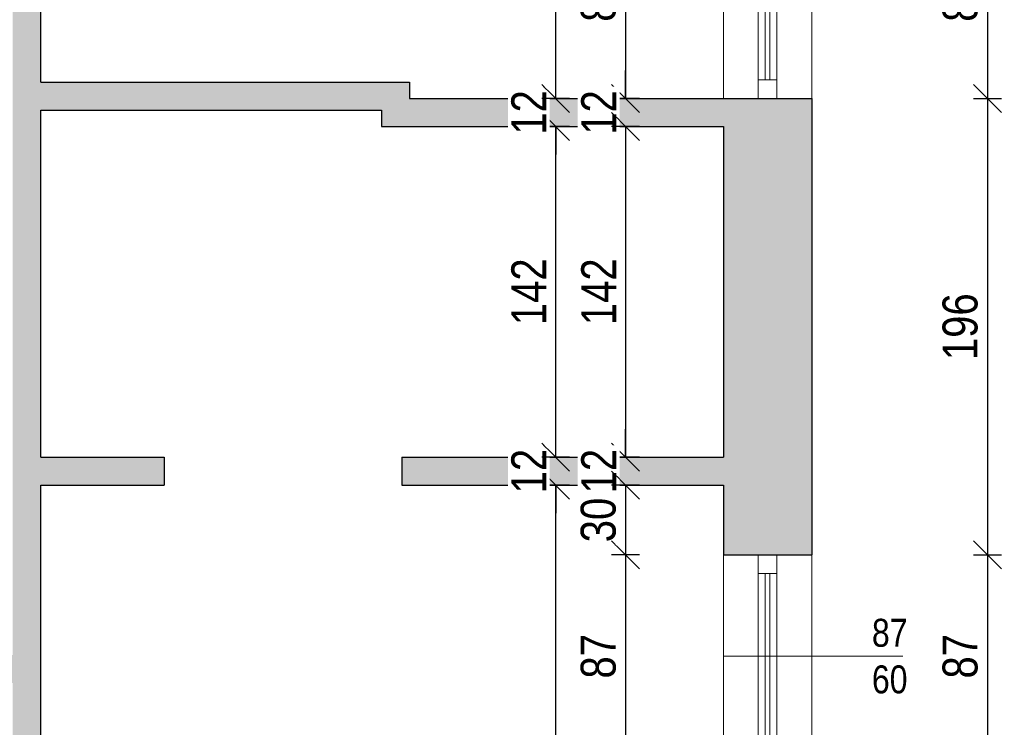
# Model space of a CAD drawing. Header units: millimetres. Extents: x 17147 to 52214, y -18116 to -4632.
# Tile 13 of 186: x 22704 to 23127, y -9441 to -9137. Entities that reach past the tile are written whole.
import ezdxf

# ---------------------------------------------------------------- set-up
doc = ezdxf.new("R2010")
doc.units = ezdxf.units.MM
doc.layers.get('Defpoints').update_dxf_attribs({"color": 6})
for name, color, linetype, lineweight in [('A-opis', 130, 'Continuous', 9), ('A-wymiar', 177, 'Continuous', 0), ('A_DRZWI-OKNA', 4, 'Continuous', 13), ('A_SCIANA_ISTN', 253, 'Continuous', 25)]:
    doc.layers.add(name, color=color, linetype=linetype, lineweight=lineweight)
doc.layers.add('S_KRESKOWANIE_SC_ISTN', color=7, linetype='Continuous', lineweight=0, true_color=0x878787)
doc.styles.get("Standard").update_dxf_attribs({"font": 'ARIALN.TTF'})
doc.styles.add('wymiary', font='ARIALN.TTF')
doc.dimstyles.new('anka', dxfattribs={"dimtxt": 15, "dimasz": 12, "dimexe": 6, "dimexo": 0.0625, "dimgap": 4, "dimtad": 1, "dimdec": 0, "dimzin": 0, "dimdsep": 46, "dimtxsty": 'wymiary', "dimblk": 'OBLIQUE', "dimcen": 0.09, "dimclrt": 7, "dimadec": 0, "dimazin": 0, "dimtfac": 1, "dimtdec": 0, "dimtix": 1, "dimtofl": 0, "dimtmove": 0, "dimatfit": 3, "dimldrblk": 'OBLIQUE', "dimfxl": 6, "dimfxlon": 1, "dimtfill": 1, "dimtolj": 1, "dimtzin": 0, "dimarcsym": 0})

# ---------------------------------------------------------------- blocks, each defined once
blk = doc.blocks.new('*U24')
at = {"layer": 'A_DRZWI-OKNA'}
for points in [[(-38, 60), (0, 60), (0, -27), (-38, -27)], [(-23, 60), (-15, 60), (-15, -27), (-23, -27)]]:
    blk.add_lwpolyline(points, close=True, dxfattribs=at)
for points in [[(-15, 52), (-23, 52)], [(-20, 52), (-20, -19)], [(-18, 52), (-18, -19)], [(-15, -19), (-23, -19)]]:
    blk.add_lwpolyline(points, dxfattribs=at)
blk = doc.blocks.new('*U23')
at = {"layer": 'A_DRZWI-OKNA'}
for points in [[(-38, 60), (0, 60), (0, -25), (-38, -25)], [(-23, 60), (-15, 60), (-15, -25), (-23, -25)]]:
    blk.add_lwpolyline(points, close=True, dxfattribs=at)
for points in [[(-15, 52), (-23, 52)], [(-20, 52), (-20, -17)], [(-18, 52), (-18, -17)], [(-15, -17), (-23, -17)]]:
    blk.add_lwpolyline(points, dxfattribs=at)
blk = doc.blocks.new('_OBLIQUE')
at = {"color": 0, "linetype": 'ByBlock'}
blk.add_line((-0.5, -0.5), (0.5, 0.5), dxfattribs=at)
blk = doc.blocks.new('*D811')
at = {"layer": 'A-wymiar', "color": 0, "lineweight": -2, "transparency": 16777216}
for p, q in [((22970.12, -9086.18), (22958.12, -9086.18)), ((22964.12, -9086.18), (22964.12, -9171.18)), ((22970.12, -9171.18), (22958.12, -9171.18))]:
    blk.add_line(p, q, dxfattribs=at)
at = {"layer": 'Defpoints', "color": 0, "transparency": 16777216}
for p in [(23006.08, -9086.18), (22964.12, -9171.18), (23006.08, -9171.18)]:
    blk.add_point(p, dxfattribs=at)
at = {"layer": 'A-wymiar', "color": 0, "lineweight": -2, "transparency": 16777216, "xscale": 12, "yscale": 12, "zscale": 12}
for p, rotation in [((22964.12, -9086.18), 90), ((22964.12, -9171.18), 270)]:
    blk.add_blockref('_OBLIQUE', p, dxfattribs=dict(at, rotation=rotation))
at = {"layer": 'A-wymiar', "color": 7, "transparency": 16777216, "insert": (22952.46, -9128.68), "char_height": 15, "attachment_point": 5, "rotation": 90, "style": 'wymiary', "bg_fill": 3, "box_fill_scale": 1.1, "bg_fill_color": 256, "bg_fill_true_color": 13158600, "bg_fill_transparency": 0}
blk.add_mtext('\\A1;85', dxfattribs=at)
blk = doc.blocks.new('*D812')
at = {"layer": 'A-wymiar', "color": 0, "lineweight": -2, "transparency": 16777216}
for p, q in [((22964.12, -9171.18), (22964.12, -9159.18)), ((22970.12, -9171.18), (22958.12, -9171.18)), ((22970.12, -9183.18), (22958.12, -9183.18)), ((22964.12, -9183.18), (22964.12, -9195.18))]:
    blk.add_line(p, q, dxfattribs=at)
at = {"layer": 'Defpoints', "color": 0, "transparency": 16777216}
for p in [(23006.08, -9171.18), (22964.12, -9183.18), (23006.08, -9183.18)]:
    blk.add_point(p, dxfattribs=at)
at = {"layer": 'A-wymiar', "color": 0, "lineweight": -2, "transparency": 16777216, "xscale": 12, "yscale": 12, "zscale": 12}
for p, rotation in [((22964.12, -9171.18), 270), ((22964.12, -9183.18), 90)]:
    blk.add_blockref('_OBLIQUE', p, dxfattribs=dict(at, rotation=rotation))
at = {"layer": 'A-wymiar', "color": 7, "transparency": 16777216, "insert": (22952.59, -9177.18), "char_height": 15, "attachment_point": 5, "rotation": 90, "style": 'wymiary', "bg_fill": 3, "box_fill_scale": 1.1, "bg_fill_color": 256, "bg_fill_true_color": 13158600, "bg_fill_transparency": 0}
blk.add_mtext('\\A1;12', dxfattribs=at)
blk = doc.blocks.new('*D813')
at = {"layer": 'A-wymiar', "color": 0, "lineweight": -2, "transparency": 16777216}
for p, q in [((22970.12, -9183.18), (22958.12, -9183.18)), ((22964.12, -9183.18), (22964.12, -9325.18)), ((22970.12, -9325.18), (22958.12, -9325.18))]:
    blk.add_line(p, q, dxfattribs=at)
at = {"layer": 'Defpoints', "color": 0, "transparency": 16777216}
for p in [(23006.08, -9183.18), (22964.12, -9325.18), (23006.08, -9325.18)]:
    blk.add_point(p, dxfattribs=at)
at = {"layer": 'A-wymiar', "color": 0, "lineweight": -2, "transparency": 16777216, "xscale": 12, "yscale": 12, "zscale": 12}
for p, rotation in [((22964.12, -9183.18), 90), ((22964.12, -9325.18), 270)]:
    blk.add_blockref('_OBLIQUE', p, dxfattribs=dict(at, rotation=rotation))
at = {"layer": 'A-wymiar', "color": 7, "transparency": 16777216, "insert": (22952.59, -9254.18), "char_height": 15, "attachment_point": 5, "rotation": 90, "style": 'wymiary', "bg_fill": 3, "box_fill_scale": 1.1, "bg_fill_color": 256, "bg_fill_true_color": 13158600, "bg_fill_transparency": 0}
blk.add_mtext('\\A1;142', dxfattribs=at)
blk = doc.blocks.new('*D814')
at = {"layer": 'A-wymiar', "color": 0, "lineweight": -2, "transparency": 16777216}
for p, q in [((22964.12, -9325.18), (22964.12, -9313.18)), ((22970.12, -9325.18), (22958.12, -9325.18)), ((22970.12, -9337.18), (22958.12, -9337.18)), ((22964.12, -9337.18), (22964.12, -9349.18))]:
    blk.add_line(p, q, dxfattribs=at)
at = {"layer": 'Defpoints', "color": 0, "transparency": 16777216}
for p in [(23006.08, -9325.18), (22964.12, -9337.18), (23006.08, -9337.18)]:
    blk.add_point(p, dxfattribs=at)
at = {"layer": 'A-wymiar', "color": 0, "lineweight": -2, "transparency": 16777216, "xscale": 12, "yscale": 12, "zscale": 12}
for p, rotation in [((22964.12, -9325.18), 270), ((22964.12, -9337.18), 90)]:
    blk.add_blockref('_OBLIQUE', p, dxfattribs=dict(at, rotation=rotation))
at = {"layer": 'A-wymiar', "color": 7, "transparency": 16777216, "insert": (22952.59, -9331.18), "char_height": 15, "attachment_point": 5, "rotation": 90, "style": 'wymiary', "bg_fill": 3, "box_fill_scale": 1.1, "bg_fill_color": 256, "bg_fill_true_color": 13158600, "bg_fill_transparency": 0}
blk.add_mtext('\\A1;12', dxfattribs=at)
blk = doc.blocks.new('*D815')
at = {"layer": 'A-wymiar', "color": 0, "lineweight": -2, "transparency": 16777216}
for p, q in [((22970.12, -9337.18), (22958.12, -9337.18)), ((22964.12, -9337.18), (22964.12, -9367.18)), ((22970.12, -9367.18), (22958.12, -9367.18))]:
    blk.add_line(p, q, dxfattribs=at)
at = {"layer": 'Defpoints', "color": 0, "transparency": 16777216}
for p in [(23006.08, -9337.18), (22964.12, -9367.18), (23006.08, -9367.18)]:
    blk.add_point(p, dxfattribs=at)
at = {"layer": 'A-wymiar', "color": 0, "lineweight": -2, "transparency": 16777216, "xscale": 12, "yscale": 12, "zscale": 12}
for p, rotation in [((22964.12, -9337.18), 90), ((22964.12, -9367.18), 270)]:
    blk.add_blockref('_OBLIQUE', p, dxfattribs=dict(at, rotation=rotation))
at = {"layer": 'A-wymiar', "color": 7, "transparency": 16777216, "insert": (22952.46, -9352.18), "char_height": 15, "attachment_point": 5, "rotation": 90, "style": 'wymiary', "bg_fill": 3, "box_fill_scale": 1.1, "bg_fill_color": 256, "bg_fill_true_color": 13158600, "bg_fill_transparency": 0}
blk.add_mtext('\\A1;30', dxfattribs=at)
blk = doc.blocks.new('*D816')
at = {"layer": 'A-wymiar', "color": 0, "lineweight": -2, "transparency": 16777216}
for p, q in [((22970.12, -9367.18), (22958.12, -9367.18)), ((22964.12, -9367.18), (22964.12, -9454.18)), ((22970.12, -9454.18), (22958.12, -9454.18))]:
    blk.add_line(p, q, dxfattribs=at)
at = {"layer": 'Defpoints', "color": 0, "transparency": 16777216}
for p in [(23006.08, -9367.18), (22964.12, -9454.18), (23006.08, -9454.18)]:
    blk.add_point(p, dxfattribs=at)
at = {"layer": 'A-wymiar', "color": 0, "lineweight": -2, "transparency": 16777216, "xscale": 12, "yscale": 12, "zscale": 12}
for p, rotation in [((22964.12, -9367.18), 90), ((22964.12, -9454.18), 270)]:
    blk.add_blockref('_OBLIQUE', p, dxfattribs=dict(at, rotation=rotation))
at = {"layer": 'A-wymiar', "color": 7, "transparency": 16777216, "insert": (22952.46, -9410.68), "char_height": 15, "attachment_point": 5, "rotation": 90, "style": 'wymiary', "bg_fill": 3, "box_fill_scale": 1.1, "bg_fill_color": 256, "bg_fill_true_color": 13158600, "bg_fill_transparency": 0}
blk.add_mtext('\\A1;87', dxfattribs=at)
blk = doc.blocks.new('*D738')
at = {"layer": 'A-wymiar', "color": 0, "lineweight": -2, "transparency": 16777216}
for p, q in [((22940.12, -9337.18), (22928.12, -9337.18)), ((22934.12, -9763.18), (22934.12, -9337.18)), ((22940.12, -9763.18), (22928.12, -9763.18))]:
    blk.add_line(p, q, dxfattribs=at)
at = {"layer": 'Defpoints', "color": 0, "transparency": 16777216}
for p in [(22934.12, -9337.18), (23006.08, -9337.18), (23006.08, -9763.18)]:
    blk.add_point(p, dxfattribs=at)
at = {"layer": 'A-wymiar', "color": 0, "lineweight": -2, "transparency": 16777216, "xscale": 12, "yscale": 12, "zscale": 12}
for p, rotation in [((22934.12, -9337.18), 90), ((22934.12, -9763.18), 270)]:
    blk.add_blockref('_OBLIQUE', p, dxfattribs=dict(at, rotation=rotation))
at = {"layer": 'A-wymiar', "color": 7, "transparency": 16777216, "insert": (22922.46, -9550.18), "char_height": 15, "attachment_point": 5, "rotation": 90, "style": 'wymiary', "bg_fill": 3, "box_fill_scale": 1.1, "bg_fill_color": 256, "bg_fill_true_color": 13158600, "bg_fill_transparency": 0}
blk.add_mtext('\\A1;426', dxfattribs=at)
blk = doc.blocks.new('*D739')
at = {"layer": 'A-wymiar', "color": 0, "lineweight": -2, "transparency": 16777216}
for p, q in [((22934.12, -9325.18), (22934.12, -9313.18)), ((22940.12, -9325.18), (22928.12, -9325.18)), ((22940.12, -9337.18), (22928.12, -9337.18)), ((22934.12, -9337.18), (22934.12, -9349.18))]:
    blk.add_line(p, q, dxfattribs=at)
at = {"layer": 'Defpoints', "color": 0, "transparency": 16777216}
for p in [(22934.12, -9325.18), (23006.08, -9325.18), (23006.08, -9337.18)]:
    blk.add_point(p, dxfattribs=at)
at = {"layer": 'A-wymiar', "color": 0, "lineweight": -2, "transparency": 16777216, "xscale": 12, "yscale": 12, "zscale": 12}
for p, rotation in [((22934.12, -9325.18), 270), ((22934.12, -9337.18), 90)]:
    blk.add_blockref('_OBLIQUE', p, dxfattribs=dict(at, rotation=rotation))
at = {"layer": 'A-wymiar', "color": 7, "transparency": 16777216, "insert": (22922.59, -9331.18), "char_height": 15, "attachment_point": 5, "rotation": 90, "style": 'wymiary', "bg_fill": 3, "box_fill_scale": 1.1, "bg_fill_color": 256, "bg_fill_true_color": 13158600, "bg_fill_transparency": 0}
blk.add_mtext('\\A1;12', dxfattribs=at)
blk = doc.blocks.new('*D740')
at = {"layer": 'A-wymiar', "color": 0, "lineweight": -2, "transparency": 16777216}
for p, q in [((22940.12, -9183.18), (22928.12, -9183.18)), ((22934.12, -9325.18), (22934.12, -9183.18)), ((22940.12, -9325.18), (22928.12, -9325.18))]:
    blk.add_line(p, q, dxfattribs=at)
at = {"layer": 'Defpoints', "color": 0, "transparency": 16777216}
for p in [(22934.12, -9183.18), (23006.08, -9183.18), (23006.08, -9325.18)]:
    blk.add_point(p, dxfattribs=at)
at = {"layer": 'A-wymiar', "color": 0, "lineweight": -2, "transparency": 16777216, "xscale": 12, "yscale": 12, "zscale": 12}
for p, rotation in [((22934.12, -9183.18), 90), ((22934.12, -9325.18), 270)]:
    blk.add_blockref('_OBLIQUE', p, dxfattribs=dict(at, rotation=rotation))
at = {"layer": 'A-wymiar', "color": 7, "transparency": 16777216, "insert": (22922.59, -9254.18), "char_height": 15, "attachment_point": 5, "rotation": 90, "style": 'wymiary', "bg_fill": 3, "box_fill_scale": 1.1, "bg_fill_color": 256, "bg_fill_true_color": 13158600, "bg_fill_transparency": 0}
blk.add_mtext('\\A1;142', dxfattribs=at)
blk = doc.blocks.new('*D741')
at = {"layer": 'A-wymiar', "color": 0, "lineweight": -2, "transparency": 16777216}
for p, q in [((22934.12, -9171.18), (22934.12, -9159.18)), ((22940.12, -9171.18), (22928.12, -9171.18)), ((22940.12, -9183.18), (22928.12, -9183.18)), ((22934.12, -9183.18), (22934.12, -9195.18))]:
    blk.add_line(p, q, dxfattribs=at)
at = {"layer": 'Defpoints', "color": 0, "transparency": 16777216}
for p in [(22934.12, -9171.18), (23006.08, -9171.18), (23006.08, -9183.18)]:
    blk.add_point(p, dxfattribs=at)
at = {"layer": 'A-wymiar', "color": 0, "lineweight": -2, "transparency": 16777216, "xscale": 12, "yscale": 12, "zscale": 12}
for p, rotation in [((22934.12, -9171.18), 270), ((22934.12, -9183.18), 90)]:
    blk.add_blockref('_OBLIQUE', p, dxfattribs=dict(at, rotation=rotation))
at = {"layer": 'A-wymiar', "color": 7, "transparency": 16777216, "insert": (22922.59, -9177.18), "char_height": 15, "attachment_point": 5, "rotation": 90, "style": 'wymiary', "bg_fill": 3, "box_fill_scale": 1.1, "bg_fill_color": 256, "bg_fill_true_color": 13158600, "bg_fill_transparency": 0}
blk.add_mtext('\\A1;12', dxfattribs=at)
blk = doc.blocks.new('*D820')
at = {"layer": 'A-wymiar', "color": 0, "lineweight": -2, "transparency": 16777216}
for p, q in [((22940.12, -8935.18), (22928.12, -8935.18)), ((22934.12, -9171.18), (22934.12, -8935.18)), ((22940.12, -9171.18), (22928.12, -9171.18))]:
    blk.add_line(p, q, dxfattribs=at)
at = {"layer": 'Defpoints', "color": 0, "transparency": 16777216}
for p in [(22934.12, -8935.18), (23006.08, -8935.18), (23006.08, -9171.18)]:
    blk.add_point(p, dxfattribs=at)
at = {"layer": 'A-wymiar', "color": 0, "lineweight": -2, "transparency": 16777216, "xscale": 12, "yscale": 12, "zscale": 12}
for p, rotation in [((22934.12, -8935.18), 90), ((22934.12, -9171.18), 270)]:
    blk.add_blockref('_OBLIQUE', p, dxfattribs=dict(at, rotation=rotation))
at = {"layer": 'A-wymiar', "color": 7, "transparency": 16777216, "insert": (22922.46, -9053.18), "char_height": 15, "attachment_point": 5, "rotation": 90, "style": 'wymiary', "bg_fill": 3, "box_fill_scale": 1.1, "bg_fill_color": 256, "bg_fill_true_color": 13158600, "bg_fill_transparency": 0}
blk.add_mtext('\\A1;236', dxfattribs=at)
blk = doc.blocks.new('*D764')
at = {"layer": 'A-wymiar', "color": 0, "lineweight": -2, "transparency": 16777216}
for p, q in [((23113.42, -9086.18), (23125.42, -9086.18)), ((23119.42, -9086.18), (23119.42, -9171.18)), ((23113.42, -9171.18), (23125.42, -9171.18))]:
    blk.add_line(p, q, dxfattribs=at)
at = {"layer": 'Defpoints', "color": 0, "transparency": 16777216}
for p in [(23044.08, -9086.18), (23044.08, -9171.18), (23119.42, -9171.18)]:
    blk.add_point(p, dxfattribs=at)
at = {"layer": 'A-wymiar', "color": 0, "lineweight": -2, "transparency": 16777216, "xscale": 12, "yscale": 12, "zscale": 12}
for p, rotation in [((23119.42, -9086.18), 90), ((23119.42, -9171.18), 270)]:
    blk.add_blockref('_OBLIQUE', p, dxfattribs=dict(at, rotation=rotation))
at = {"layer": 'A-wymiar', "color": 7, "transparency": 16777216, "insert": (23107.76, -9128.68), "char_height": 15, "attachment_point": 5, "rotation": 90, "style": 'wymiary', "bg_fill": 3, "box_fill_scale": 1.1, "bg_fill_color": 256, "bg_fill_true_color": 13158600, "bg_fill_transparency": 0}
blk.add_mtext('\\A1;85', dxfattribs=at)
blk = doc.blocks.new('*D765')
at = {"layer": 'A-wymiar', "color": 0, "lineweight": -2, "transparency": 16777216}
for p, q in [((23113.42, -9171.18), (23125.42, -9171.18)), ((23119.42, -9171.18), (23119.42, -9367.18)), ((23113.42, -9367.18), (23125.42, -9367.18))]:
    blk.add_line(p, q, dxfattribs=at)
at = {"layer": 'Defpoints', "color": 0, "transparency": 16777216}
for p in [(23044.08, -9171.18), (23044.08, -9367.18), (23119.42, -9367.18)]:
    blk.add_point(p, dxfattribs=at)
at = {"layer": 'A-wymiar', "color": 0, "lineweight": -2, "transparency": 16777216, "xscale": 12, "yscale": 12, "zscale": 12}
for p, rotation in [((23119.42, -9171.18), 90), ((23119.42, -9367.18), 270)]:
    blk.add_blockref('_OBLIQUE', p, dxfattribs=dict(at, rotation=rotation))
at = {"layer": 'A-wymiar', "color": 7, "transparency": 16777216, "insert": (23107.76, -9269.18), "char_height": 15, "attachment_point": 5, "rotation": 90, "style": 'wymiary', "bg_fill": 3, "box_fill_scale": 1.1, "bg_fill_color": 256, "bg_fill_true_color": 13158600, "bg_fill_transparency": 0}
blk.add_mtext('\\A1;196', dxfattribs=at)
blk = doc.blocks.new('*D766')
at = {"layer": 'A-wymiar', "color": 0, "lineweight": -2, "transparency": 16777216}
for p, q in [((23113.42, -9367.18), (23125.42, -9367.18)), ((23119.42, -9367.18), (23119.42, -9454.18)), ((23113.42, -9454.18), (23125.42, -9454.18))]:
    blk.add_line(p, q, dxfattribs=at)
at = {"layer": 'Defpoints', "color": 0, "transparency": 16777216}
for p in [(23044.08, -9367.18), (23044.08, -9454.18), (23119.42, -9454.18)]:
    blk.add_point(p, dxfattribs=at)
at = {"layer": 'A-wymiar', "color": 0, "lineweight": -2, "transparency": 16777216, "xscale": 12, "yscale": 12, "zscale": 12}
for p, rotation in [((23119.42, -9367.18), 90), ((23119.42, -9454.18), 270)]:
    blk.add_blockref('_OBLIQUE', p, dxfattribs=dict(at, rotation=rotation))
at = {"layer": 'A-wymiar', "color": 7, "transparency": 16777216, "insert": (23107.76, -9410.68), "char_height": 15, "attachment_point": 5, "rotation": 90, "style": 'wymiary', "bg_fill": 3, "box_fill_scale": 1.1, "bg_fill_color": 256, "bg_fill_true_color": 13158600, "bg_fill_transparency": 0}
blk.add_mtext('\\A1;87', dxfattribs=at)
blk = doc.blocks.new('*D728')
at = {"layer": 'A-wymiar', "color": 0, "lineweight": -2, "transparency": 16777216}
for p, q in [((23143.42, -8902.18), (23155.42, -8902.18)), ((23149.42, -9775.18), (23149.42, -8902.18)), ((23143.42, -9775.18), (23155.42, -9775.18))]:
    blk.add_line(p, q, dxfattribs=at)
at = {"layer": 'Defpoints', "color": 0, "transparency": 16777216}
for p in [(23044.08, -8902.18), (23149.42, -8902.18), (23044.08, -9775.18)]:
    blk.add_point(p, dxfattribs=at)
at = {"layer": 'A-wymiar', "color": 0, "lineweight": -2, "transparency": 16777216, "xscale": 12, "yscale": 12, "zscale": 12}
for p, rotation in [((23149.42, -8902.18), 90), ((23149.42, -9775.18), 270)]:
    blk.add_blockref('_OBLIQUE', p, dxfattribs=dict(at, rotation=rotation))
at = {"layer": 'A-wymiar', "color": 7, "transparency": 16777216, "insert": (23137.76, -9338.68), "char_height": 15, "attachment_point": 5, "rotation": 90, "style": 'wymiary', "bg_fill": 3, "box_fill_scale": 1.1, "bg_fill_color": 256, "bg_fill_true_color": 13158600, "bg_fill_transparency": 0}
blk.add_mtext('\\A1;873', dxfattribs=at)

msp = doc.modelspace()

# ---------------------------------------------------------------- hatches: boundary and pattern name
at = {"layer": 'S_KRESKOWANIE_SC_ISTN', "transparency": 33554559}
h = msp.add_hatch(color=256, dxfattribs=at)
h.dxf.hatch_style = 1
h.paths.add_polyline_path([(22766.08, -9325.18), (22713.08, -9325.18), (22713.08, -9176.18), (22859.41, -9176.18), (22859.41, -9183.18), (23006.08, -9183.18), (23006.08, -9325.18), (22868.08, -9325.18), (22868.08, -9337.18), (23006.08, -9337.18), (23006.08, -9367.18), (23044.08, -9367.18), (23044.08, -9171.18), (23006.08, -9171.18), (22871.41, -9171.18), (22871.41, -9164.18), (22713.08, -9164.18), (22713.08, -9057.44), (22701.08, -9060.16), (22701.08, -9325.18), (22701.08, -9410.18), (22551.08, -9410.18), (22551.08, -9052.18), (22522.08, -9052.18), (22522.08, -9422.18), (22551.08, -9422.18), (22701.08, -9422.18), (22701.08, -9763.18), (22551.08, -9763.18), (22551.08, -9562.18), (22615.08, -9562.18), (22615.08, -9547.18), (22551.08, -9547.18), (22551.08, -9512.18), (22522.08, -9512.18), (22522.08, -9763.18), (22366.08, -9763.18), (21951.08, -9763.18), (21951.08, -9643.18), (21951.08, -9613.18), (21913.08, -9613.18), (21913.08, -9775.18), (22522.08, -9775.18), (22701.08, -9775.18), (23044.08, -9775.18), (23044.08, -9686.18), (23006.08, -9686.18), (23006.08, -9763.18), (22713.08, -9763.18), (22713.08, -9337.18), (22766.08, -9337.18)])

# ---------------------------------------------------------------- linework, layer by layer
at = {"layer": 'A_SCIANA_ISTN'}
for points in [[(22713.08, -9164.18), (22713.08, -8935.18)], [(22713.08, -9164.18), (22871.41, -9164.18), (22871.41, -9171.18), (23006.08, -9171.18)], [(23006.08, -9171.18), (23044.08, -9171.18)], [(23044.08, -9171.18), (23044.08, -9367.18)], [(22713.08, -9325.18), (22713.08, -9176.18)], [(22713.08, -9176.18), (22859.41, -9176.18), (22859.41, -9183.18), (23006.08, -9183.18)], [(23006.08, -9183.18), (23006.08, -9325.18)], [(22713.08, -9325.18), (22766.08, -9325.18)], [(22766.08, -9325.18), (22766.08, -9337.18)], [(22868.08, -9325.18), (23006.08, -9325.18)], [(22868.08, -9325.18), (22868.08, -9337.18)], [(23006.08, -9763.18), (22713.08, -9763.18), (22713.08, -9337.18), (22766.08, -9337.18)], [(22868.08, -9337.18), (23006.08, -9337.18)], [(23006.08, -9337.18), (23006.08, -9367.18)], [(23006.08, -9367.18), (23044.08, -9367.18)]]:
    msp.add_lwpolyline(points, dxfattribs=at)

# ---------------------------------------------------------------- block references
at = {"layer": 'A_DRZWI-OKNA'}
for name, p in [('*U23', (23044.08, -9146.18)), ('*U24', (23044.08, -9427.18))]:
    msp.add_blockref(name, p, dxfattribs=at)

# ---------------------------------------------------------------- texts
at = {"layer": 'A-opis', "color": 156, "true_color": 0x0f468a, "insert": (22113.91, -9310.49), "char_height": 15, "attachment_point": 1, "style": 'wymiary'}
msp.add_mtext_dynamic_manual_height_columns('\\pi84.53;{\\LISTNIEJĄCE\\P\\pi41.893;POM. WARSZTATOWE\\P\\pi99.228;}47,27 m²', width=265.7918, gutter_width=12.5, heights=[0], dxfattribs=at)

# ---------------------------------------------------------------- next in the draw order: dimensions: what is measured, and where the dimension line sits
at = {"layer": 'A-wymiar'}
for base, p1, p2, picture, middle in [((22964.12, -9171.18), (23006.08, -9086.18), (23006.08, -9171.18), '*D811', (22952.46, -9128.68)), ((23119.42, -9171.18), (23044.08, -9086.18), (23044.08, -9171.18), '*D764', (23107.76, -9128.68))]:
    dim = msp.add_linear_dim(base=base, p1=p1, p2=p2, angle=90, dimstyle='anka', override={"dimtmove": 1}, dxfattribs=at)
    dim.commit()
    dim.dimension.update_dxf_attribs({"geometry": picture, "text_midpoint": middle})

# ---------------------------------------------------------------- next in the draw order: dimensions: what is measured, and where the dimension line sits
for base, p1, p2, picture, middle in [((22964.12, -9183.18), (23006.08, -9171.18), (23006.08, -9183.18), '*D812', (22952.59, -9177.18)), ((23119.42, -9367.18), (23044.08, -9171.18), (23044.08, -9367.18), '*D765', (23107.76, -9269.18))]:
    dim = msp.add_linear_dim(base=base, p1=p1, p2=p2, angle=90, dimstyle='anka', override={"dimtmove": 1}, dxfattribs=at)
    dim.commit()
    dim.dimension.update_dxf_attribs({"geometry": picture, "text_midpoint": middle})

# ---------------------------------------------------------------- next in the draw order: dimensions: what is measured, and where the dimension line sits
for base, p1, p2, picture, middle in [((22964.12, -9325.18), (23006.08, -9183.18), (23006.08, -9325.18), '*D813', (22952.59, -9254.18)), ((23119.42, -9454.18), (23044.08, -9367.18), (23044.08, -9454.18), '*D766', (23107.76, -9410.68))]:
    dim = msp.add_linear_dim(base=base, p1=p1, p2=p2, angle=90, dimstyle='anka', override={"dimtmove": 1}, dxfattribs=at)
    dim.commit()
    dim.dimension.update_dxf_attribs({"geometry": picture, "text_midpoint": middle})

# ---------------------------------------------------------------- next in the draw order: dimensions: what is measured, and where the dimension line sits
dim = msp.add_linear_dim(base=(23149.42, -8902.18), p1=(23044.08, -9775.18), p2=(23044.08, -8902.18), angle=90, dimstyle='anka', dxfattribs=at)
dim.commit()
dim.dimension.update_dxf_attribs({"geometry": '*D728', "text_midpoint": (23137.76, -9338.68)})
dim = msp.add_linear_dim(base=(22964.12, -9337.18), p1=(23006.08, -9325.18), p2=(23006.08, -9337.18), angle=90, dimstyle='anka', override={"dimtmove": 1}, dxfattribs=at)
dim.commit()
dim.dimension.update_dxf_attribs({"geometry": '*D814', "text_midpoint": (22952.59, -9331.18)})

# ---------------------------------------------------------------- next in the draw order: texts
at = {"layer": 'A-opis', "insert": (23077.49, -9410.68), "char_height": 12, "attachment_point": 5}
msp.add_mtext_dynamic_manual_height_columns('87\\P60', width=9.3113, gutter_width=60, heights=[0], dxfattribs=at)

# ---------------------------------------------------------------- next in the draw order: dimensions: what is measured, and where the dimension line sits
at = {"layer": 'A-wymiar'}
dim = msp.add_linear_dim(base=(22964.12, -9367.18), p1=(23006.08, -9337.18), p2=(23006.08, -9367.18), angle=90, dimstyle='anka', override={"dimtmove": 1}, dxfattribs=at)
dim.commit()
dim.dimension.update_dxf_attribs({"geometry": '*D815', "text_midpoint": (22952.46, -9352.18)})

# ---------------------------------------------------------------- next in the draw order: dimensions: what is measured, and where the dimension line sits
dim = msp.add_linear_dim(base=(22964.12, -9454.18), p1=(23006.08, -9367.18), p2=(23006.08, -9454.18), angle=90, dimstyle='anka', override={"dimtmove": 1}, dxfattribs=at)
dim.commit()
dim.dimension.update_dxf_attribs({"geometry": '*D816', "text_midpoint": (22952.46, -9410.68)})

# ---------------------------------------------------------------- next in the draw order: dimensions: what is measured, and where the dimension line sits
dim = msp.add_linear_dim(base=(22934.12, -9337.18), p1=(23006.08, -9763.18), p2=(23006.08, -9337.18), angle=90, dimstyle='anka', dxfattribs=at)
dim.commit()
dim.dimension.update_dxf_attribs({"geometry": '*D738', "text_midpoint": (22922.46, -9550.18)})

# ---------------------------------------------------------------- next in the draw order: linework, layer by layer
at = {"layer": 'A-opis'}
msp.add_lwpolyline([(23006.08, -9410.68), (23083.08, -9410.68)], dxfattribs=at)

# ---------------------------------------------------------------- next in the draw order: dimensions: what is measured, and where the dimension line sits
at = {"layer": 'A-wymiar'}
dim = msp.add_linear_dim(base=(22934.12, -9325.18), p1=(23006.08, -9337.18), p2=(23006.08, -9325.18), angle=90, dimstyle='anka', override={"dimtmove": 1}, dxfattribs=at)
dim.commit()
dim.dimension.update_dxf_attribs({"geometry": '*D739', "text_midpoint": (22922.59, -9331.18)})

# ---------------------------------------------------------------- next in the draw order: dimensions: what is measured, and where the dimension line sits
dim = msp.add_linear_dim(base=(22934.12, -9183.18), p1=(23006.08, -9325.18), p2=(23006.08, -9183.18), angle=90, dimstyle='anka', override={"dimtmove": 1}, dxfattribs=at)
dim.commit()
dim.dimension.update_dxf_attribs({"geometry": '*D740', "text_midpoint": (22922.59, -9254.18)})

# ---------------------------------------------------------------- next in the draw order: dimensions: what is measured, and where the dimension line sits
dim = msp.add_linear_dim(base=(22934.12, -9171.18), p1=(23006.08, -9183.18), p2=(23006.08, -9171.18), angle=90, dimstyle='anka', override={"dimtmove": 1}, dxfattribs=at)
dim.commit()
dim.dimension.update_dxf_attribs({"geometry": '*D741', "text_midpoint": (22922.59, -9177.18)})

# ---------------------------------------------------------------- next in the draw order: dimensions: what is measured, and where the dimension line sits
dim = msp.add_linear_dim(base=(22934.12, -8935.18), p1=(23006.08, -9171.18), p2=(23006.08, -8935.18), angle=90, dimstyle='anka', override={"dimtmove": 1}, dxfattribs=at)
dim.commit()
dim.dimension.update_dxf_attribs({"geometry": '*D820', "text_midpoint": (22922.46, -9053.18)})

doc.saveas('drawing.dxf')
